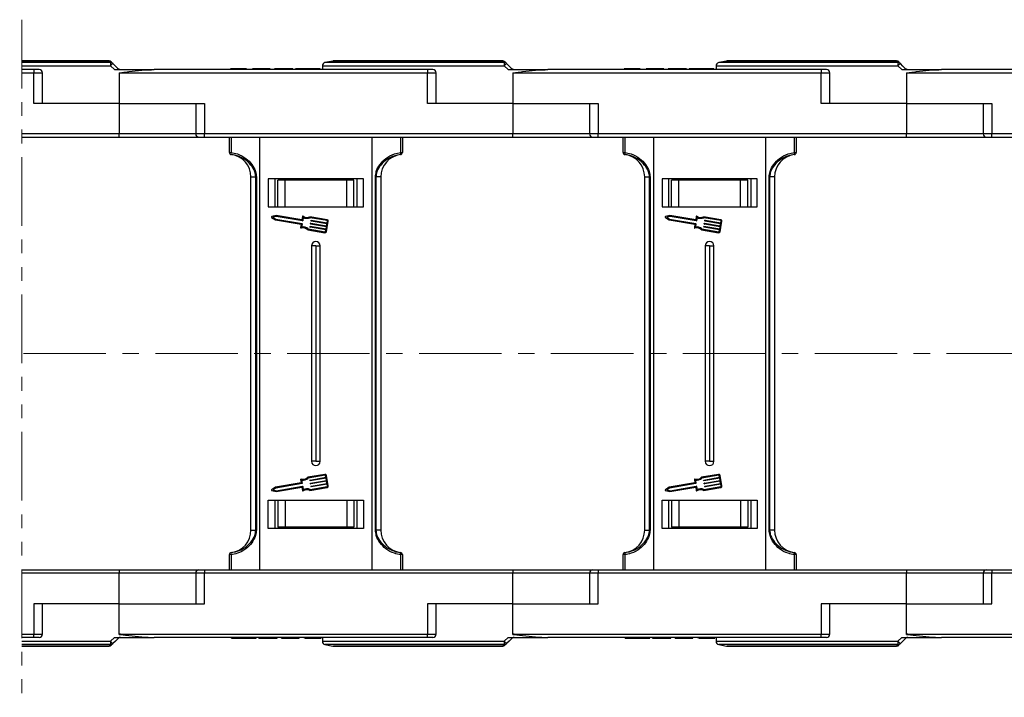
# Model space of a CAD drawing. Header units: millimetres. Extents: x -1190 to 891, y -97 to 1361.
# Tile 16 of 51: x 247 to 474, y 281 to 437. Entities that reach past the tile are written whole.
import ezdxf

# ---------------------------------------------------------------- set-up
doc = ezdxf.new("R2010")
doc.units = ezdxf.units.MM
doc.linetypes.add('CENTERX2', pattern=[20.32, 12.7, -2.54, 2.54, -2.54])
doc.linetypes.add('PHANTOM2', pattern=[31.75, 15.875, -3.175, 3.175, -3.175, 3.175, -3.175])

msp = doc.modelspace()

# ---------------------------------------------------------------- linework, layer by layer
at = {"color": 3, "linetype": 'PHANTOM2', "lineweight": 9}
msp.add_line((247.285, 437.383), (247.284, 280.818), dxfattribs=at)
at = {"color": 7, "linetype": 'Continuous', "lineweight": 25}
for p, q in [((267.43, 427.844), (247.285, 427.844)), ((358.43, 427.844), (319.315, 427.844)), ((449.43, 427.844), (410.315, 427.844)), ((250.018, 425.844), (247.285, 425.844)), ((250.018, 425.844), (250.018, 425.094)), ((251.268, 425.844), (250.018, 425.844)), ((267.761, 426.729), (268.661, 425.844)), ((268.661, 425.844), (277.83, 425.844)), ((341.018, 425.844), (277.83, 425.844)), ((295.509, 426.044), (295.509, 425.844)), ((297.362, 426.044), (297.362, 425.844)), ((299.224, 426.044), (299.224, 425.844)), ((299.355, 426.044), (299.355, 425.844)), ((300.586, 426.044), (300.586, 425.844)), ((301.739, 426.044), (300.586, 426.044)), ((301.739, 426.044), (301.739, 425.844)), ((304.278, 426.044), (301.739, 426.044)), ((304.278, 426.044), (304.278, 425.844)), ((304.662, 426.044), (304.278, 426.044)), ((304.662, 426.044), (304.662, 425.844)), ((305.662, 426.044), (305.662, 425.844)), ((309.893, 426.044), (305.662, 426.044)), ((309.893, 426.044), (309.893, 425.844)), ((310.509, 426.044), (310.509, 425.844)), ((313.363, 426.044), (313.363, 425.844)), ((316.201, 426.044), (316.201, 425.844)), ((316.74, 426.729), (316.74, 425.844)), ((319.167, 427.829), (317.343, 427.464)), ((341.018, 425.844), (341.018, 425.094)), ((342.268, 425.844), (341.018, 425.844)), ((358.761, 426.729), (359.661, 425.844)), ((359.661, 425.844), (368.83, 425.844)), ((432.018, 425.844), (368.83, 425.844)), ((386.509, 426.044), (386.509, 425.844)), ((388.362, 426.044), (388.362, 425.844)), ((390.224, 426.044), (390.224, 425.844)), ((390.355, 426.044), (390.355, 425.844)), ((391.586, 426.044), (391.586, 425.844)), ((392.739, 426.044), (391.586, 426.044)), ((392.739, 426.044), (392.739, 425.844)), ((395.278, 426.044), (392.739, 426.044)), ((395.278, 426.044), (395.278, 425.844)), ((395.663, 426.044), (395.278, 426.044)), ((395.663, 426.044), (395.663, 425.844)), ((400.893, 426.044), (396.663, 426.044)), ((396.663, 426.044), (396.663, 425.844)), ((400.893, 426.044), (400.893, 425.844)), ((401.509, 426.044), (401.509, 425.844)), ((404.363, 426.044), (404.363, 425.844)), ((407.201, 426.044), (407.201, 425.844)), ((407.74, 426.729), (407.74, 425.844)), ((410.167, 427.829), (408.343, 427.464)), ((432.018, 425.844), (432.018, 425.094)), ((433.268, 425.844), (432.018, 425.844)), ((449.761, 426.729), (450.661, 425.844)), ((450.661, 425.844), (459.83, 425.844)), ((523.018, 425.844), (459.83, 425.844)), ((247.285, 425.094), (250.018, 425.094)), ((250.018, 418.044), (250.018, 425.094)), ((252.018, 418.044), (252.018, 425.094)), ((269.74, 425.126), (269.74, 418.044)), ((270.051, 425.094), (270.051, 425.134)), ((270.051, 425.094), (341.018, 425.094)), ((341.018, 418.044), (341.018, 425.094)), ((343.018, 418.044), (343.018, 425.094)), ((360.74, 425.126), (360.74, 418.044)), ((361.051, 425.094), (361.051, 425.134)), ((361.051, 425.094), (432.018, 425.094)), ((432.018, 418.044), (432.018, 425.094)), ((434.018, 418.044), (434.018, 425.094)), ((451.74, 425.126), (451.74, 418.044)), ((452.051, 425.094), (452.051, 425.134)), ((452.051, 425.094), (523.018, 425.094)), ((269.74, 418.044), (250.018, 418.044)), ((269.74, 418.044), (289.462, 418.044)), ((269.74, 418.044), (269.74, 410.994)), ((287.462, 418.044), (287.462, 410.994)), ((289.462, 418.044), (289.462, 410.994)), ((360.74, 418.044), (341.018, 418.044)), ((360.74, 418.044), (380.462, 418.044)), ((360.74, 418.044), (360.74, 410.994)), ((378.462, 418.044), (378.462, 410.994)), ((380.462, 418.044), (380.462, 410.994)), ((451.74, 418.044), (432.018, 418.044)), ((451.74, 418.044), (471.462, 418.044)), ((451.74, 418.044), (451.74, 410.994)), ((469.462, 418.044), (469.462, 410.994)), ((471.462, 418.044), (471.462, 410.994)), ((269.74, 410.994), (247.285, 410.994)), ((247.285, 410.244), (269.74, 410.244)), ((269.74, 410.244), (269.74, 410.994)), ((269.74, 410.244), (288.212, 410.244)), ((288.212, 410.244), (289.462, 410.244)), ((360.74, 410.994), (289.462, 410.994)), ((289.462, 410.244), (289.462, 410.994)), ((289.462, 410.244), (360.74, 410.244)), ((295.24, 406.708), (295.24, 410.244)), ((295.635, 410.244), (295.635, 406.708)), ((302.24, 410.244), (302.24, 360.244)), ((328.24, 360.244), (328.24, 410.244)), ((334.845, 406.708), (334.845, 410.244)), ((335.24, 410.244), (335.24, 406.708)), ((360.74, 410.244), (360.74, 410.994)), ((360.74, 410.244), (379.212, 410.244)), ((379.212, 410.244), (380.462, 410.244)), ((451.74, 410.994), (380.462, 410.994)), ((380.462, 410.244), (380.462, 410.994)), ((380.462, 410.244), (451.74, 410.244)), ((386.24, 406.708), (386.24, 410.244)), ((386.635, 410.244), (386.635, 406.708)), ((393.24, 410.244), (393.24, 360.244)), ((419.24, 360.244), (419.24, 410.244)), ((425.845, 406.708), (425.845, 410.244)), ((426.24, 410.244), (426.24, 406.708)), ((451.74, 410.244), (451.74, 410.994)), ((451.74, 410.244), (470.212, 410.244)), ((470.212, 410.244), (471.462, 410.244)), ((542.74, 410.994), (471.462, 410.994)), ((471.462, 410.244), (471.462, 410.994)), ((471.462, 410.244), (542.74, 410.244)), ((295.24, 406.708), (295.635, 406.708)), ((295.679, 406.212), (295.679, 406.208)), ((334.802, 406.208), (334.801, 406.212)), ((334.845, 406.708), (335.24, 406.708)), ((386.24, 406.708), (386.635, 406.708)), ((386.679, 406.212), (386.679, 406.208)), ((425.802, 406.208), (425.801, 406.212)), ((425.845, 406.708), (426.24, 406.708)), ((300.24, 401.048), (301.361, 401.048)), ((300.24, 360.244), (300.24, 401.048)), ((301.476, 401.048), (301.361, 401.048)), ((301.361, 360.244), (301.361, 401.048)), ((301.476, 401.048), (301.476, 360.244)), ((304.24, 400.644), (304.24, 394.144)), ((326.24, 400.644), (304.24, 400.644)), ((305.74, 400.644), (305.74, 394.144)), ((324.74, 400.644), (324.74, 394.144)), ((324.741, 400.644), (324.741, 394.144)), ((326.24, 394.144), (326.24, 400.644)), ((329.004, 360.244), (329.004, 401.048)), ((329.119, 401.048), (329.004, 401.048)), ((330.24, 401.048), (329.119, 401.048)), ((329.119, 401.048), (329.119, 360.244)), ((330.24, 401.048), (330.24, 360.244)), ((391.24, 401.048), (392.361, 401.048)), ((391.24, 360.244), (391.24, 401.048)), ((392.476, 401.048), (392.361, 401.048)), ((392.361, 360.244), (392.361, 401.048)), ((392.476, 401.048), (392.476, 360.244)), ((395.24, 400.644), (395.24, 394.144)), ((417.24, 400.644), (395.24, 400.644)), ((396.74, 400.644), (396.74, 394.144)), ((415.74, 400.644), (415.74, 394.144)), ((415.741, 400.644), (415.741, 394.144)), ((417.24, 394.144), (417.24, 400.644)), ((420.119, 401.048), (420.004, 401.048)), ((420.004, 360.244), (420.004, 401.048)), ((421.24, 401.048), (420.119, 401.048)), ((420.119, 401.048), (420.119, 360.244)), ((421.24, 401.048), (421.24, 360.244)), ((306.44, 394.144), (306.44, 400.344)), ((308.121, 400.344), (306.44, 400.344)), ((308.121, 394.144), (308.121, 400.344)), ((322.359, 400.344), (308.121, 400.344)), ((322.359, 394.144), (322.359, 400.344)), ((324.04, 400.344), (322.359, 400.344)), ((324.04, 394.144), (324.04, 400.344)), ((397.44, 394.144), (397.44, 400.344)), ((399.121, 400.344), (397.44, 400.344)), ((399.121, 394.144), (399.121, 400.344)), ((413.359, 400.344), (399.121, 400.344)), ((413.359, 394.144), (413.359, 400.344)), ((415.04, 400.344), (413.359, 400.344)), ((415.04, 394.144), (415.04, 400.344)), ((304.24, 394.144), (326.24, 394.144)), ((395.24, 394.144), (417.24, 394.144)), ((305.014, 391.713), (305.909, 391.138)), ((306.08, 392.143), (305.046, 391.898)), ((306.087, 391.935), (305.326, 391.755)), ((305.326, 391.755), (305.984, 391.332)), ((312.026, 391.128), (306.08, 392.143)), ((312.142, 390.901), (306.087, 391.935)), ((312.158, 391.905), (312.026, 391.128)), ((312.334, 391.72), (312.201, 390.943)), ((317.845, 391.168), (313.859, 391.849)), ((317.81, 390.967), (313.887, 391.637)), ((396.014, 391.713), (396.909, 391.138)), ((397.081, 392.143), (396.045, 391.898)), ((397.087, 391.935), (396.326, 391.755)), ((396.326, 391.755), (396.984, 391.332)), ((403.026, 391.128), (397.081, 392.143)), ((403.142, 390.901), (397.087, 391.935)), ((403.158, 391.905), (403.026, 391.128)), ((403.334, 391.72), (403.201, 390.943)), ((408.845, 391.168), (404.859, 391.849)), ((408.81, 390.967), (404.887, 391.637)), ((305.909, 391.138), (311.804, 390.131)), ((305.984, 391.332), (312.039, 390.298)), ((311.845, 390.072), (311.721, 389.345)), ((312.081, 390.239), (311.948, 389.462)), ((313.865, 389.52), (313.883, 389.621)), ((317.55, 388.839), (313.907, 389.462)), ((313.942, 389.663), (317.585, 389.04)), ((313.986, 390.224), (314.003, 390.324)), ((317.67, 389.543), (314.027, 390.165)), ((314.062, 390.366), (317.705, 389.744)), ((314.106, 390.928), (314.123, 391.028)), ((317.791, 390.246), (314.148, 390.869)), ((314.182, 391.07), (317.825, 390.447)), ((317.585, 389.04), (317.67, 389.543)), ((317.683, 388.403), (318.095, 390.815)), ((317.705, 389.744), (317.791, 390.246)), ((317.825, 390.447), (317.894, 390.849)), ((396.909, 391.138), (402.804, 390.131)), ((396.984, 391.332), (403.039, 390.298)), ((402.845, 390.072), (402.721, 389.345)), ((403.081, 390.239), (402.948, 389.462)), ((404.865, 389.52), (404.883, 389.621)), ((408.55, 388.839), (404.907, 389.462)), ((404.941, 389.663), (408.585, 389.04)), ((404.986, 390.224), (405.003, 390.324)), ((408.67, 389.543), (405.027, 390.165)), ((405.062, 390.366), (408.705, 389.744)), ((405.106, 390.928), (405.123, 391.028)), ((408.791, 390.246), (405.147, 390.869)), ((405.182, 391.07), (408.825, 390.447)), ((408.585, 389.04), (408.67, 389.543)), ((408.683, 388.403), (409.095, 390.815)), ((408.705, 389.744), (408.791, 390.246)), ((408.825, 390.447), (408.894, 390.849)), ((313.344, 388.834), (317.33, 388.153)), ((313.441, 389.024), (317.364, 388.354)), ((317.482, 388.437), (317.55, 388.839)), ((404.344, 388.834), (408.33, 388.153)), ((404.441, 389.024), (408.364, 388.354)), ((408.482, 388.437), (408.55, 388.839)), ((314.24, 385.144), (314.24, 360.244)), ((315.24, 385.144), (314.24, 385.144)), ((315.24, 385.144), (315.24, 360.244)), ((315.24, 385.144), (316.24, 385.144)), ((316.24, 360.244), (316.24, 385.144)), ((405.24, 385.144), (405.24, 360.244)), ((406.24, 385.144), (405.24, 385.144)), ((406.24, 385.144), (406.24, 360.244)), ((406.24, 385.144), (407.24, 385.144)), ((407.24, 360.244), (407.24, 385.144)), ((300.24, 319.44), (300.24, 360.244)), ((301.361, 319.44), (301.361, 360.244)), ((301.476, 360.244), (301.476, 319.44)), ((302.24, 360.244), (302.24, 310.244)), ((314.24, 360.244), (314.24, 335.344)), ((315.24, 360.244), (315.24, 335.344)), ((316.24, 335.344), (316.24, 360.244)), ((328.24, 310.244), (328.24, 360.244)), ((329.004, 319.44), (329.004, 360.244)), ((329.119, 360.244), (329.119, 319.44)), ((330.24, 360.244), (330.24, 319.44)), ((391.24, 319.44), (391.24, 360.244)), ((392.361, 319.44), (392.361, 360.244)), ((392.476, 360.244), (392.476, 319.44)), ((393.24, 360.244), (393.24, 310.244)), ((405.24, 360.244), (405.24, 335.344)), ((406.24, 360.244), (406.24, 335.344)), ((407.24, 335.344), (407.24, 360.244)), ((419.24, 310.244), (419.24, 360.244)), ((420.004, 319.44), (420.004, 360.244)), ((420.119, 360.244), (420.119, 319.44)), ((421.24, 360.244), (421.24, 319.44)), ((315.24, 335.344), (314.24, 335.344)), ((315.24, 335.344), (316.24, 335.344)), ((406.24, 335.344), (405.24, 335.344)), ((406.24, 335.344), (407.24, 335.344)), ((317.33, 332.335), (313.344, 331.654)), ((408.33, 332.335), (404.344, 331.654)), ((311.804, 330.357), (305.909, 329.35)), ((312.039, 330.19), (305.984, 329.156)), ((311.721, 331.143), (311.845, 330.415)), ((311.948, 331.026), (312.081, 330.249)), ((317.364, 332.134), (313.441, 331.464)), ((313.883, 330.867), (313.865, 330.967)), ((313.907, 331.026), (317.55, 331.648)), ((317.585, 331.447), (313.942, 330.825)), ((314.003, 330.163), (313.986, 330.264)), ((314.027, 330.323), (317.67, 330.945)), ((317.705, 330.744), (314.062, 330.122)), ((314.148, 329.619), (317.791, 330.241)), ((317.825, 330.04), (314.182, 329.418)), ((317.55, 331.648), (317.482, 332.05)), ((317.67, 330.945), (317.585, 331.447)), ((318.095, 329.673), (317.683, 332.085)), ((317.791, 330.241), (317.705, 330.744)), ((317.894, 329.638), (317.825, 330.04)), ((402.804, 330.357), (396.909, 329.35)), ((403.039, 330.19), (396.984, 329.156)), ((402.721, 331.143), (402.845, 330.415)), ((402.948, 331.026), (403.081, 330.249)), ((408.364, 332.134), (404.441, 331.464)), ((404.883, 330.867), (404.865, 330.967)), ((404.907, 331.026), (408.55, 331.648)), ((408.585, 331.447), (404.941, 330.825)), ((405.003, 330.163), (404.986, 330.264)), ((405.027, 330.323), (408.67, 330.945)), ((408.705, 330.744), (405.062, 330.122)), ((405.147, 329.619), (408.791, 330.241)), ((408.825, 330.04), (405.182, 329.418)), ((408.55, 331.648), (408.482, 332.05)), ((408.67, 330.945), (408.585, 331.447)), ((409.095, 329.673), (408.683, 332.085)), ((408.791, 330.241), (408.705, 330.744)), ((408.894, 329.638), (408.825, 330.04)), ((305.909, 329.35), (305.014, 328.775)), ((305.046, 328.59), (306.08, 328.345)), ((305.984, 329.156), (305.326, 328.733)), ((305.326, 328.733), (306.087, 328.553)), ((306.08, 328.345), (312.026, 329.36)), ((306.087, 328.553), (312.142, 329.587)), ((312.026, 329.36), (312.158, 328.583)), ((312.201, 329.545), (312.334, 328.768)), ((313.859, 328.639), (317.845, 329.32)), ((313.887, 328.851), (317.81, 329.521)), ((314.123, 329.46), (314.106, 329.56)), ((396.909, 329.35), (396.014, 328.775)), ((396.045, 328.59), (397.081, 328.345)), ((396.984, 329.156), (396.326, 328.733)), ((396.326, 328.733), (397.087, 328.553)), ((397.081, 328.345), (403.026, 329.36)), ((397.087, 328.553), (403.142, 329.587)), ((403.026, 329.36), (403.158, 328.583)), ((403.201, 329.545), (403.334, 328.768)), ((404.859, 328.639), (408.845, 329.32)), ((404.887, 328.851), (408.81, 329.521)), ((405.123, 329.46), (405.106, 329.56)), ((304.24, 326.344), (326.24, 326.344)), ((304.24, 319.844), (304.24, 326.344)), ((305.74, 326.344), (305.74, 319.844)), ((306.44, 326.344), (306.44, 320.144)), ((308.121, 326.344), (308.121, 320.144)), ((322.359, 326.344), (322.359, 320.144)), ((324.04, 326.344), (324.04, 320.144)), ((324.74, 326.344), (324.74, 319.844)), ((324.741, 326.344), (324.741, 319.844)), ((326.24, 326.344), (326.24, 319.844)), ((395.24, 326.344), (417.24, 326.344)), ((395.24, 319.844), (395.24, 326.344)), ((396.74, 326.344), (396.74, 319.844)), ((397.44, 326.344), (397.44, 320.144)), ((399.121, 326.344), (399.121, 320.144)), ((413.359, 326.344), (413.359, 320.144)), ((415.04, 326.344), (415.04, 320.144)), ((415.74, 326.344), (415.74, 319.844)), ((415.741, 326.344), (415.741, 319.844)), ((417.24, 326.344), (417.24, 319.844)), ((300.24, 319.44), (301.361, 319.44)), ((301.476, 319.44), (301.361, 319.44)), ((326.24, 319.844), (304.24, 319.844)), ((308.121, 320.144), (306.44, 320.144)), ((322.359, 320.144), (308.121, 320.144)), ((324.04, 320.144), (322.359, 320.144)), ((329.119, 319.44), (329.004, 319.44)), ((330.24, 319.44), (329.119, 319.44)), ((391.24, 319.44), (392.361, 319.44)), ((392.476, 319.44), (392.361, 319.44)), ((417.24, 319.844), (395.24, 319.844)), ((399.121, 320.144), (397.44, 320.144)), ((413.359, 320.144), (399.121, 320.144)), ((415.04, 320.144), (413.359, 320.144)), ((420.119, 319.44), (420.004, 319.44)), ((421.24, 319.44), (420.119, 319.44)), ((295.679, 314.279), (295.679, 314.275)), ((334.801, 314.275), (334.802, 314.279)), ((386.679, 314.279), (386.679, 314.275)), ((425.801, 314.275), (425.802, 314.279)), ((295.24, 310.244), (295.24, 313.78)), ((295.635, 313.78), (295.24, 313.78)), ((295.635, 313.78), (295.635, 310.244)), ((334.845, 310.244), (334.845, 313.78)), ((335.24, 313.78), (334.845, 313.78)), ((335.24, 313.78), (335.24, 310.244)), ((386.24, 310.244), (386.24, 313.78)), ((386.635, 313.78), (386.24, 313.78)), ((386.635, 313.78), (386.635, 310.244)), ((425.845, 310.244), (425.845, 313.78)), ((426.24, 313.78), (425.845, 313.78)), ((426.24, 313.78), (426.24, 310.244)), ((247.284, 310.244), (269.74, 310.244)), ((269.74, 310.244), (288.212, 310.244)), ((269.74, 310.244), (269.74, 309.494)), ((288.212, 310.244), (289.462, 310.244)), ((289.462, 310.244), (360.74, 310.244)), ((289.462, 310.244), (289.462, 309.494)), ((360.74, 310.244), (379.212, 310.244)), ((360.74, 310.244), (360.74, 309.494)), ((379.212, 310.244), (380.462, 310.244)), ((380.462, 310.244), (451.74, 310.244)), ((380.462, 310.244), (380.462, 309.494)), ((451.74, 310.244), (470.212, 310.244)), ((451.74, 310.244), (451.74, 309.494)), ((470.212, 310.244), (471.462, 310.244)), ((471.462, 310.244), (542.74, 310.244)), ((471.462, 310.244), (471.462, 309.494)), ((269.74, 309.494), (247.284, 309.494)), ((269.74, 302.444), (269.74, 309.494)), ((287.462, 309.494), (287.462, 302.444)), ((289.462, 302.444), (289.462, 309.494)), ((360.74, 309.494), (289.462, 309.494)), ((360.74, 302.444), (360.74, 309.494)), ((378.462, 309.494), (378.462, 302.444)), ((380.462, 302.444), (380.462, 309.494)), ((451.74, 309.494), (380.462, 309.494)), ((451.74, 302.444), (451.74, 309.494)), ((469.462, 309.494), (469.462, 302.444)), ((542.74, 309.494), (471.462, 309.494)), ((471.462, 302.444), (471.462, 309.494)), ((250.018, 302.444), (250.018, 295.394)), ((269.74, 302.444), (250.018, 302.444)), ((252.018, 295.394), (252.018, 302.444)), ((269.74, 295.361), (269.74, 302.444)), ((269.74, 302.444), (289.462, 302.444)), ((341.018, 302.444), (341.018, 295.394)), ((360.74, 302.444), (341.018, 302.444)), ((343.018, 295.394), (343.018, 302.444)), ((360.74, 295.361), (360.74, 302.444)), ((360.74, 302.444), (380.462, 302.444)), ((432.018, 302.444), (432.018, 295.394)), ((451.74, 302.444), (432.018, 302.444)), ((434.018, 295.394), (434.018, 302.444)), ((451.74, 295.361), (451.74, 302.444)), ((451.74, 302.444), (471.462, 302.444)), ((247.283, 295.394), (250.018, 295.394)), ((250.018, 294.644), (247.283, 294.644)), ((250.018, 294.644), (250.018, 295.394)), ((251.268, 294.644), (250.018, 294.644)), ((267.761, 293.759), (268.661, 294.644)), ((268.661, 294.644), (277.83, 294.644)), ((270.051, 295.394), (341.018, 295.394)), ((270.051, 295.394), (270.051, 295.353)), ((341.018, 294.644), (277.83, 294.644)), ((295.739, 294.444), (295.739, 294.644)), ((298.577, 294.444), (298.577, 294.644)), ((301.432, 294.444), (301.432, 294.644)), ((302.047, 294.444), (302.047, 294.644)), ((302.047, 294.444), (306.278, 294.444)), ((306.278, 294.444), (306.278, 294.644)), ((307.278, 294.444), (307.278, 294.644)), ((307.278, 294.444), (307.663, 294.444)), ((307.663, 294.444), (307.663, 294.644)), ((307.663, 294.444), (310.201, 294.444)), ((310.201, 294.444), (310.201, 294.644)), ((310.201, 294.444), (311.355, 294.444)), ((311.355, 294.444), (311.355, 294.644)), ((312.586, 294.444), (312.586, 294.644)), ((312.717, 294.444), (312.717, 294.644)), ((314.578, 294.444), (314.578, 294.644)), ((316.432, 294.444), (316.432, 294.644)), ((316.74, 294.644), (316.74, 293.759)), ((341.018, 294.644), (341.018, 295.394)), ((342.268, 294.644), (341.018, 294.644)), ((358.761, 293.759), (359.661, 294.644)), ((359.661, 294.644), (368.83, 294.644)), ((361.051, 295.394), (432.018, 295.394)), ((361.051, 295.394), (361.051, 295.353)), ((432.018, 294.644), (368.83, 294.644)), ((386.739, 294.444), (386.739, 294.644)), ((389.577, 294.444), (389.577, 294.644)), ((392.432, 294.444), (392.432, 294.644)), ((393.047, 294.444), (393.047, 294.644)), ((393.047, 294.444), (397.278, 294.444)), ((397.278, 294.444), (397.278, 294.644)), ((398.278, 294.444), (398.278, 294.644)), ((398.278, 294.444), (398.662, 294.444)), ((398.662, 294.444), (398.662, 294.644)), ((398.662, 294.444), (401.201, 294.444)), ((401.201, 294.444), (401.201, 294.644)), ((401.201, 294.444), (402.355, 294.444)), ((402.355, 294.444), (402.355, 294.644)), ((403.586, 294.444), (403.586, 294.644)), ((403.717, 294.444), (403.717, 294.644)), ((405.578, 294.444), (405.578, 294.644)), ((407.432, 294.444), (407.432, 294.644)), ((407.74, 294.644), (407.74, 293.759)), ((432.018, 294.644), (432.018, 295.394)), ((433.268, 294.644), (432.018, 294.644)), ((449.761, 293.759), (450.661, 294.644)), ((450.661, 294.644), (459.83, 294.644)), ((452.051, 295.394), (523.018, 295.394)), ((452.051, 295.394), (452.051, 295.353)), ((523.018, 294.644), (459.83, 294.644)), ((267.43, 292.644), (247.283, 292.644)), ((317.343, 293.023), (319.167, 292.658)), ((358.43, 292.644), (319.315, 292.644)), ((408.343, 293.023), (410.167, 292.658)), ((449.43, 292.644), (410.315, 292.644))]:
    msp.add_line(p, q, dxfattribs=at)
at = {"color": 8, "linetype": 'Continuous', "lineweight": 25}
for p, q in [((247.285, 427.829), (267.421, 427.829)), ((267.788, 427.464), (247.285, 427.464)), ((247.285, 426.729), (267.761, 426.729)), ((316.74, 426.729), (358.761, 426.729)), ((358.788, 427.464), (317.343, 427.464)), ((319.167, 427.829), (358.421, 427.829)), ((407.74, 426.729), (449.761, 426.729)), ((449.788, 427.464), (408.343, 427.464)), ((410.167, 427.829), (449.421, 427.829)), ((250.018, 425.094), (252.018, 425.094)), ((341.018, 425.094), (343.018, 425.094)), ((432.018, 425.094), (434.018, 425.094)), ((287.462, 410.994), (269.74, 410.994)), ((289.462, 410.994), (287.462, 410.994)), ((378.462, 410.994), (360.74, 410.994)), ((380.462, 410.994), (378.462, 410.994)), ((469.462, 410.994), (451.74, 410.994)), ((471.462, 410.994), (469.462, 410.994)), ((287.462, 309.494), (269.74, 309.494)), ((289.462, 309.494), (287.462, 309.494)), ((378.462, 309.494), (360.74, 309.494)), ((380.462, 309.494), (378.462, 309.494)), ((469.462, 309.494), (451.74, 309.494)), ((471.462, 309.494), (469.462, 309.494)), ((247.283, 293.759), (267.761, 293.759)), ((250.018, 295.394), (252.018, 295.394)), ((316.74, 293.759), (358.761, 293.759)), ((341.018, 295.394), (343.018, 295.394)), ((407.74, 293.759), (449.761, 293.759)), ((432.018, 295.394), (434.018, 295.394)), ((267.788, 293.023), (247.283, 293.023)), ((247.283, 292.658), (267.421, 292.658)), ((358.788, 293.023), (317.343, 293.023)), ((319.167, 292.658), (358.421, 292.658)), ((449.788, 293.023), (408.343, 293.023)), ((410.167, 292.658), (449.421, 292.658))]:
    msp.add_line(p, q, dxfattribs=at)
at = {"color": 1, "linetype": 'CENTERX2', "lineweight": 13, "ltscale": 1.5}
msp.add_line((662.945, 360.244), (-452.283, 360.244), dxfattribs=at)
msp.add_line((662.945, 360.244), (-452.283, 360.244), dxfattribs=at)
at = {"color": 7, "linetype": 'Continuous', "lineweight": 25, "flags": 128}
for points in [[(267.421, 427.829), (267.422, 427.833), (267.423, 427.836), (267.424, 427.838), (267.425, 427.84), (267.426, 427.842), (267.428, 427.843), (267.429, 427.844), (267.43, 427.844)], [(358.421, 427.829), (358.422, 427.833), (358.423, 427.836), (358.424, 427.838), (358.425, 427.84), (358.426, 427.842), (358.427, 427.843), (358.429, 427.844), (358.43, 427.844)], [(449.421, 427.829), (449.422, 427.833), (449.423, 427.836), (449.424, 427.838), (449.425, 427.84), (449.427, 427.842), (449.428, 427.843), (449.429, 427.844), (449.43, 427.844)], [(269.521, 426.064), (268.923, 426.662), (268.325, 427.259)], [(360.521, 426.064), (359.923, 426.662), (359.325, 427.259)], [(451.521, 426.064), (450.923, 426.662), (450.325, 427.259)], [(269.521, 294.424), (268.923, 293.826), (268.325, 293.228)], [(360.521, 294.424), (359.923, 293.826), (359.325, 293.228)], [(451.521, 294.424), (450.923, 293.826), (450.325, 293.228)], [(267.421, 292.658), (267.422, 292.655), (267.423, 292.652), (267.424, 292.65), (267.425, 292.648), (267.426, 292.646), (267.428, 292.645), (267.429, 292.644), (267.43, 292.644)], [(358.421, 292.658), (358.422, 292.655), (358.423, 292.652), (358.424, 292.65), (358.425, 292.648), (358.426, 292.646), (358.427, 292.645), (358.429, 292.644), (358.43, 292.644)], [(449.421, 292.658), (449.422, 292.655), (449.423, 292.652), (449.424, 292.65), (449.425, 292.648), (449.427, 292.646), (449.428, 292.645), (449.429, 292.644), (449.43, 292.644)]]:
    msp.add_lwpolyline(points, dxfattribs=at)
at = {"color": 7, "linetype": 'Continuous', "lineweight": 25}
for centre, radius, start, end in [((267.43, 427.094), 0.75, 45, 90), ((319.315, 427.094), 0.75, 90, 101.30993), ((358.43, 427.094), 0.75, 45, 90), ((410.315, 427.094), 0.75, 90, 101.30993), ((449.43, 427.094), 0.75, 45, 90), ((251.268, 425.094), 0.75, 0, 90), ((267.46, 427.12), 0.71, 45.21967, 93.08005), ((273.971, 426.868), 6.212, 174.49233, 181.28385), ((272.252, 422.517), 6.157, 129.63141, 136.84031), ((267.825, 426.755), 0.71, 45.21655, 92.97036), ((272.528, 422.68), 4.527, 131.63859, 135.66733), ((270.926, 425.633), 1.055, 167.54875, 168.4518), ((270.051, 426.594), 0.75, 258.04702, 270), ((317.49, 426.729), 0.75, 101.30993, 180), ((342.268, 425.094), 0.75, 0, 90), ((358.46, 427.12), 0.71, 45.22011, 93.08382), ((364.982, 426.868), 6.223, 174.49831, 181.27787), ((363.256, 422.513), 6.163, 129.63176, 136.83391), ((358.825, 426.755), 0.71, 45.22247, 92.96868), ((363.558, 422.648), 4.571, 131.65035, 135.64076), ((358.671, 426.316), 2.271, 347.9917, 348.41094), ((361.051, 426.594), 0.75, 258.04702, 270), ((408.49, 426.729), 0.75, 101.30993, 180), ((433.268, 425.094), 0.75, 0, 90), ((449.46, 427.12), 0.71, 45.21697, 93.08275), ((455.982, 426.868), 6.223, 174.49831, 181.27787), ((454.264, 422.505), 6.175, 129.64155, 136.83016), ((449.825, 426.755), 0.71, 45.21655, 92.97036), ((454.548, 422.659), 4.557, 131.64406, 135.64705), ((451.271, 425.984), 0.636, 347.25162, 348.74893), ((452.051, 426.594), 0.75, 258.04702, 270), ((270.051, 426.594), 1.5, 258.04702, 270), ((361.051, 426.594), 1.5, 258.04702, 270), ((452.051, 426.594), 1.5, 258.04702, 270), ((288.212, 410.994), 0.75, 180, 270), ((379.212, 410.994), 0.75, 180, 270), ((470.212, 410.994), 0.75, 180, 270), ((295.74, 406.708), 0.499, 180.05137, 263.03052), ((295.74, 406.705), 0.5, 180, 262.94587), ((296.368, 406.523), 0.756, 165.82202, 204.22086), ((295.04, 401.048), 5.2, 0, 82.94587), ((335.44, 401.048), 5.2, 97.05413, 180), ((334.112, 406.523), 0.756, 335.78884, 14.15458), ((334.741, 406.708), 0.499, 276.96189, 359.95621), ((334.74, 406.705), 0.5, 277.05413, 0), ((386.74, 406.708), 0.499, 180.05878, 263.03084), ((386.74, 406.705), 0.5, 180, 262.94587), ((387.368, 406.523), 0.756, 165.82654, 204.23003), ((386.04, 401.048), 5.2, 0, 82.94587), ((426.44, 401.048), 5.2, 97.05413, 180), ((425.112, 406.523), 0.756, 335.78662, 14.17049), ((425.741, 406.708), 0.499, 276.96948, 359.94863), ((425.74, 406.705), 0.5, 277.05413, 0), ((305.069, 391.799), 0.102, 103.32833, 237.28541), ((312.259, 391.888), 0.102, 54.79186, 170.30687), ((313.191, 393.21), 1.515, 234.79186, 296.12453), ((313.191, 393.21), 1.719, 240.07022, 293.86617), ((396.069, 391.799), 0.102, 103.32833, 237.28541), ((403.259, 391.888), 0.102, 54.79186, 170.30687), ((404.191, 393.21), 1.515, 234.79186, 296.12453), ((404.191, 393.21), 1.719, 240.07022, 293.86617), ((311.822, 389.328), 0.102, 170.30687, 285.82188), ((311.795, 390.081), 0.051, 350.30687, 80.30687), ((312.263, 387.772), 1.515, 44.48921, 105.82188), ((312.263, 387.772), 1.719, 46.74758, 100.54353), ((312.03, 390.248), 0.051, 350.30687, 80.30687), ((312.151, 390.951), 0.051, 260.30687, 350.30687), ((313.916, 389.512), 0.051, 170.30687, 260.30687), ((313.933, 389.612), 0.051, 80.30687, 170.30687), ((314.036, 390.215), 0.051, 170.30687, 260.30687), ((314.053, 390.316), 0.051, 80.30687, 170.30687), ((314.156, 390.919), 0.051, 170.30687, 260.30687), ((314.173, 391.019), 0.051, 80.30687, 170.30687), ((317.793, 390.867), 0.102, 350.30687, 80.30687), ((317.793, 390.867), 0.306, 350.30687, 80.30687), ((402.822, 389.328), 0.102, 170.30687, 285.82188), ((402.795, 390.081), 0.051, 350.30687, 80.30687), ((403.263, 387.772), 1.515, 44.48921, 105.82188), ((403.263, 387.772), 1.719, 46.74758, 100.54353), ((403.03, 390.248), 0.051, 350.30687, 80.30687), ((403.151, 390.951), 0.051, 260.30687, 350.30687), ((404.916, 389.512), 0.051, 170.30687, 260.30687), ((404.933, 389.612), 0.051, 80.30687, 170.30687), ((405.036, 390.215), 0.051, 170.30687, 260.30687), ((405.053, 390.316), 0.051, 80.30687, 170.30687), ((405.156, 390.919), 0.051, 170.30687, 260.30687), ((405.173, 391.019), 0.051, 80.30687, 170.30687), ((408.793, 390.867), 0.102, 350.30687, 80.30687), ((408.793, 390.867), 0.306, 350.30687, 80.30687), ((317.381, 388.454), 0.306, 260.30687, 350.30687), ((317.381, 388.454), 0.102, 260.30687, 350.30687), ((408.381, 388.454), 0.306, 260.30687, 350.30687), ((408.381, 388.454), 0.102, 260.30687, 350.30687), ((315.24, 385.144), 1, 0, 180), ((406.24, 385.144), 1, 0, 180), ((315.24, 335.344), 1, 180, 0), ((406.24, 335.344), 1, 180, 0), ((317.381, 332.033), 0.306, 9.69313, 99.69313), ((408.381, 332.033), 0.306, 9.69313, 99.69313), ((311.822, 331.16), 0.102, 74.17812, 189.69313), ((311.795, 330.407), 0.051, 279.69313, 9.69313), ((312.263, 332.716), 1.515, 254.17812, 315.51079), ((312.263, 332.716), 1.719, 259.45647, 313.25242), ((312.03, 330.24), 0.051, 279.69313, 9.69313), ((313.916, 330.976), 0.051, 99.69313, 189.69313), ((313.933, 330.875), 0.051, 189.69313, 279.69313), ((314.036, 330.272), 0.051, 99.69313, 189.69313), ((314.053, 330.172), 0.051, 189.69313, 279.69313), ((317.381, 332.033), 0.102, 9.69313, 99.69313), ((402.822, 331.16), 0.102, 74.17812, 189.69313), ((402.795, 330.407), 0.051, 279.69313, 9.69313), ((403.263, 332.716), 1.515, 254.17812, 315.51079), ((403.263, 332.716), 1.719, 259.45647, 313.25242), ((403.03, 330.24), 0.051, 279.69313, 9.69313), ((404.916, 330.976), 0.051, 99.69313, 189.69313), ((404.933, 330.875), 0.051, 189.69313, 279.69313), ((405.036, 330.272), 0.051, 99.69313, 189.69313), ((405.053, 330.172), 0.051, 189.69313, 279.69313), ((408.381, 332.033), 0.102, 9.69313, 99.69313), ((305.069, 328.689), 0.102, 122.71459, 256.67167), ((312.151, 329.537), 0.051, 9.69313, 99.69313), ((312.259, 328.6), 0.102, 189.69313, 305.20814), ((313.191, 327.278), 1.515, 63.87547, 125.20814), ((313.191, 327.278), 1.719, 66.13383, 119.92978), ((314.156, 329.569), 0.051, 99.69313, 189.69313), ((314.173, 329.468), 0.051, 189.69313, 279.69313), ((317.793, 329.621), 0.102, 279.69313, 9.69313), ((317.793, 329.621), 0.306, 279.69313, 9.69313), ((396.069, 328.689), 0.102, 122.71459, 256.67167), ((403.151, 329.537), 0.051, 9.69313, 99.69313), ((403.259, 328.6), 0.102, 189.69313, 305.20814), ((404.191, 327.278), 1.515, 63.87547, 125.20814), ((404.191, 327.278), 1.719, 66.13383, 119.92978), ((405.156, 329.569), 0.051, 99.69313, 189.69313), ((405.173, 329.468), 0.051, 189.69313, 279.69313), ((408.793, 329.621), 0.102, 279.69313, 9.69313), ((408.793, 329.621), 0.306, 279.69313, 9.69313), ((295.04, 319.44), 5.2, 277.05413, 0), ((335.44, 319.44), 5.2, 180, 262.94587), ((386.04, 319.44), 5.2, 277.05413, 0), ((426.44, 319.44), 5.2, 180, 262.94587), ((295.74, 313.783), 0.5, 97.05413, 180), ((295.74, 313.78), 0.499, 96.96858, 179.95038), ((296.368, 313.965), 0.756, 155.77979, 194.17747), ((334.112, 313.965), 0.756, 345.84592, 24.2105), ((334.741, 313.78), 0.499, 0.04203, 83.03901), ((334.74, 313.783), 0.5, 0, 82.94587), ((386.74, 313.783), 0.5, 97.05413, 180), ((386.74, 313.78), 0.499, 96.96826, 179.94298), ((387.368, 313.965), 0.756, 155.77062, 194.17295), ((425.112, 313.965), 0.756, 345.83002, 24.21272), ((425.741, 313.78), 0.499, 0.04962, 83.03142), ((425.74, 313.783), 0.5, 0, 82.94587), ((288.212, 309.494), 0.75, 90, 180), ((379.212, 309.494), 0.75, 90, 180), ((470.212, 309.494), 0.75, 90, 180), ((251.268, 295.394), 0.75, 270, 0), ((273.972, 293.62), 6.213, 178.71634, 185.50747), ((272.252, 297.97), 6.157, 223.16033, 230.36956), ((272.526, 297.805), 4.523, 224.33109, 228.36299), ((270.051, 293.894), 1.5, 90, 101.95298), ((270.925, 294.855), 1.054, 191.54216, 192.44662), ((270.051, 293.894), 0.75, 90, 101.95298), ((317.49, 293.759), 0.75, 180, 258.69007), ((342.268, 295.394), 0.75, 270, 0), ((364.983, 293.62), 6.224, 178.72232, 185.5015), ((363.256, 297.975), 6.163, 223.16673, 230.36921), ((363.556, 297.837), 4.567, 224.35767, 228.35122), ((361.051, 293.894), 1.5, 90, 101.95298), ((358.468, 294.129), 2.478, 11.60127, 11.98559), ((361.051, 293.894), 0.75, 90, 101.95298), ((408.49, 293.759), 0.75, 180, 258.69007), ((433.268, 295.394), 0.75, 270, 0), ((455.983, 293.62), 6.224, 178.72232, 185.5015), ((454.264, 297.983), 6.174, 223.17048, 230.35941), ((454.546, 297.827), 4.553, 224.35137, 228.35752), ((452.051, 293.894), 1.5, 90, 101.95298), ((451.276, 294.505), 0.631, 11.23944, 12.74934), ((452.051, 293.894), 0.75, 90, 101.95298), ((267.46, 293.368), 0.71, 266.92025, 314.78141), ((267.43, 293.394), 0.75, 270, 315), ((267.825, 293.732), 0.71, 267.03133, 314.78454), ((319.315, 293.394), 0.75, 258.69007, 270), ((358.46, 293.368), 0.71, 266.91648, 314.78097), ((358.43, 293.394), 0.75, 270, 315), ((358.825, 293.733), 0.71, 267.03301, 314.77862), ((410.315, 293.394), 0.75, 258.69007, 270), ((449.46, 293.368), 0.71, 266.91755, 314.78412), ((449.43, 293.394), 0.75, 270, 315), ((449.825, 293.732), 0.71, 267.03133, 314.78454)]:
    msp.add_arc(centre, radius, start, end, dxfattribs=at)
for points, knots in [([(267.421, 427.829), (267.505, 427.746), (267.627, 427.625), (267.749, 427.503), (267.788, 427.464)], [0, 0, 0, 0, 0.6855331, 1, 1, 1, 1]), ([(268.325, 427.259), (268.286, 427.298), (268.165, 427.419), (268.043, 427.541), (267.96, 427.624)], [0, 0, 0, 0, 0.3144727, 1, 1, 1, 1]), ([(269.896, 425.86), (269.837, 425.876), (269.697, 425.915), (269.586, 426.009), (269.521, 426.064)], [0, 0, 0, 0, 0.4157537, 1, 1, 1, 1]), ([(270.051, 425.134), (270.457, 425.187), (271.856, 425.369), (274.251, 425.656), (276.44, 425.831), (277.63, 425.842), (277.83, 425.844)], [0, 0, 0, 0, 0.1563403, 0.5382513, 0.9225841, 1, 1, 1, 1]), ([(297.362, 426.044), (297.069, 426.044), (296.486, 426.044), (295.82, 426.044), (295.543, 426.044), (295.52, 426.044), (295.509, 426.044)], [0, 0, 0, 0, 0.2802293, 0.5584236, 0.7788356, 1, 1, 1, 1]), ([(299.224, 426.044), (299.13, 426.044), (298.941, 426.044), (298.28, 426.044), (297.71, 426.044), (297.362, 426.044)], [0, 0, 0, 0, 0.2801153, 0.5603102, 1, 1, 1, 1]), ([(313.363, 426.044), (312.919, 426.044), (312.033, 426.044), (311.04, 426.044), (310.566, 426.044), (310.528, 426.044), (310.509, 426.044)], [0, 0, 0, 0, 0.2799438, 0.5587143, 0.7790525, 1, 1, 1, 1]), ([(316.201, 426.044), (316.171, 426.044), (316.113, 426.044), (315.413, 426.044), (314.407, 426.044), (313.711, 426.044), (313.363, 426.044)], [0, 0, 0, 0, 0.2805577, 0.559475, 0.7794285, 1, 1, 1, 1]), ([(358.421, 427.829), (358.505, 427.746), (358.627, 427.625), (358.749, 427.503), (358.788, 427.464)], [0, 0, 0, 0, 0.68553909, 1, 1, 1, 1]), ([(359.325, 427.259), (359.286, 427.298), (359.165, 427.419), (359.043, 427.541), (358.96, 427.624)], [0, 0, 0, 0, 0.3144786, 1, 1, 1, 1]), ([(360.896, 425.86), (360.837, 425.876), (360.697, 425.915), (360.586, 426.009), (360.521, 426.064)], [0, 0, 0, 0, 0.4156773, 1, 1, 1, 1]), ([(361.051, 425.134), (361.457, 425.187), (362.856, 425.369), (365.251, 425.656), (367.44, 425.831), (368.63, 425.842), (368.83, 425.844)], [0, 0, 0, 0, 0.1563404, 0.5382438, 0.9225766, 1, 1, 1, 1]), ([(388.362, 426.044), (388.069, 426.044), (387.486, 426.044), (386.82, 426.044), (386.543, 426.044), (386.52, 426.044), (386.509, 426.044)], [0, 0, 0, 0, 0.2802293, 0.5584236, 0.7788356, 1, 1, 1, 1]), ([(390.224, 426.044), (390.13, 426.044), (389.941, 426.044), (389.28, 426.044), (388.71, 426.044), (388.362, 426.044)], [0, 0, 0, 0, 0.280121, 0.5603012, 1, 1, 1, 1]), ([(404.363, 426.044), (403.919, 426.044), (403.033, 426.044), (402.039, 426.044), (401.566, 426.044), (401.528, 426.044), (401.509, 426.044)], [0, 0, 0, 0, 0.2799336, 0.5587161, 0.7790508, 1, 1, 1, 1]), ([(407.201, 426.044), (407.171, 426.044), (407.113, 426.044), (406.413, 426.044), (405.407, 426.044), (404.711, 426.044), (404.363, 426.044)], [0, 0, 0, 0, 0.2805587, 0.5594749, 0.7794167, 1, 1, 1, 1]), ([(449.421, 427.829), (449.505, 427.746), (449.627, 427.625), (449.749, 427.503), (449.788, 427.464)], [0, 0, 0, 0, 0.6855331, 1, 1, 1, 1]), ([(450.325, 427.259), (450.286, 427.298), (450.165, 427.419), (450.043, 427.541), (449.96, 427.624)], [0, 0, 0, 0, 0.3144727, 1, 1, 1, 1]), ([(451.896, 425.86), (451.837, 425.876), (451.698, 425.915), (451.586, 426.009), (451.521, 426.064)], [0, 0, 0, 0, 0.4156773, 1, 1, 1, 1]), ([(452.051, 425.134), (452.457, 425.187), (453.855, 425.369), (456.251, 425.656), (458.44, 425.831), (459.63, 425.842), (459.83, 425.844)], [0, 0, 0, 0, 0.1563392, 0.5382472, 0.9225772, 1, 1, 1, 1]), ([(269.74, 425.126), (269.755, 425.125), (269.858, 425.118), (269.962, 425.127), (270.051, 425.134)], [0, 0, 0, 0, 0.1379032, 1, 1, 1, 1]), ([(360.74, 425.126), (360.754, 425.125), (360.858, 425.118), (360.962, 425.127), (361.051, 425.134)], [0, 0, 0, 0, 0.1378768, 1, 1, 1, 1]), ([(451.74, 425.126), (451.754, 425.125), (451.858, 425.118), (451.962, 425.127), (452.051, 425.134)], [0, 0, 0, 0, 0.1379032, 1, 1, 1, 1]), ([(295.635, 406.708), (296.128, 406.621), (297.355, 406.406), (299.05, 405.475), (300.461, 404.03), (301.317, 402.519), (301.43, 401.47), (301.476, 401.048)], [0, 0, 0, 0, 0.1717581, 0.4284866, 0.6465024, 0.8576665, 1, 1, 1, 1]), ([(301.361, 401.048), (301.309, 401.456), (301.179, 402.469), (300.265, 403.868), (298.863, 405.164), (297.311, 405.909), (296.19, 406.155), (295.737, 406.206), (295.679, 406.212)], [0, 0, 0, 0, 0.144273, 0.3583717, 0.5770653, 0.8312293, 0.9783736, 1, 1, 1, 1]), ([(329.004, 401.048), (329.05, 401.47), (329.164, 402.519), (330.019, 404.03), (331.431, 405.475), (333.125, 406.406), (334.353, 406.621), (334.845, 406.708)], [0, 0, 0, 0, 0.1423329, 0.3534994, 0.5715144, 0.8282361, 1, 1, 1, 1]), ([(334.801, 406.212), (334.351, 406.139), (333.221, 405.955), (331.618, 405.158), (330.215, 403.869), (329.301, 402.469), (329.171, 401.456), (329.119, 401.048)], [0, 0, 0, 0, 0.1686942, 0.4228862, 0.6415987, 0.8557158, 1, 1, 1, 1]), ([(386.635, 406.708), (387.128, 406.621), (388.355, 406.406), (390.05, 405.475), (391.461, 404.03), (392.317, 402.519), (392.43, 401.47), (392.476, 401.048)], [0, 0, 0, 0, 0.1717576, 0.4284853, 0.6465004, 0.857667, 1, 1, 1, 1]), ([(392.361, 401.048), (392.309, 401.456), (392.179, 402.469), (391.265, 403.868), (389.863, 405.164), (388.311, 405.909), (387.19, 406.155), (386.737, 406.206), (386.679, 406.212)], [0, 0, 0, 0, 0.144272, 0.358371, 0.577065, 0.8312356, 0.9783736, 1, 1, 1, 1]), ([(420.004, 401.048), (420.05, 401.47), (420.164, 402.519), (421.019, 404.03), (422.431, 405.475), (424.125, 406.406), (425.353, 406.621), (425.845, 406.708)], [0, 0, 0, 0, 0.1423335, 0.3534976, 0.5715134, 0.8282419, 1, 1, 1, 1]), ([(425.801, 406.212), (425.351, 406.139), (424.221, 405.955), (422.618, 405.158), (421.215, 403.869), (420.301, 402.469), (420.171, 401.456), (420.119, 401.048)], [0, 0, 0, 0, 0.1687005, 0.4228859, 0.641598, 0.8557148, 1, 1, 1, 1]), ([(301.476, 319.44), (301.43, 319.018), (301.317, 317.969), (300.461, 316.458), (299.05, 315.013), (297.355, 314.082), (296.128, 313.866), (295.635, 313.78)], [0, 0, 0, 0, 0.142332, 0.3534978, 0.5715127, 0.8282414, 1, 1, 1, 1]), ([(295.679, 314.275), (296.13, 314.349), (297.259, 314.533), (298.862, 315.329), (300.265, 316.619), (301.179, 318.019), (301.309, 319.032), (301.361, 319.44)], [0, 0, 0, 0, 0.1687006, 0.4228863, 0.6415985, 0.8557147, 1, 1, 1, 1]), ([(334.845, 313.78), (334.353, 313.866), (333.125, 314.082), (331.431, 315.013), (330.019, 316.458), (329.164, 317.969), (329.05, 319.018), (329.004, 319.44)], [0, 0, 0, 0, 0.1717644, 0.4284864, 0.6465005, 0.8576686, 1, 1, 1, 1]), ([(329.119, 319.44), (329.171, 319.032), (329.301, 318.019), (330.215, 316.62), (331.617, 315.324), (333.17, 314.578), (334.291, 314.332), (334.743, 314.282), (334.801, 314.275)], [0, 0, 0, 0, 0.1442721, 0.3583706, 0.5770647, 0.8312354, 0.9783736, 1, 1, 1, 1]), ([(392.476, 319.44), (392.43, 319.018), (392.317, 317.969), (391.461, 316.458), (390.05, 315.013), (388.355, 314.082), (387.128, 313.866), (386.635, 313.78)], [0, 0, 0, 0, 0.1423315, 0.3534998, 0.571514, 0.8282419, 1, 1, 1, 1]), ([(386.679, 314.275), (387.13, 314.349), (388.259, 314.533), (389.862, 315.329), (391.265, 316.619), (392.179, 318.019), (392.309, 319.032), (392.361, 319.44)], [0, 0, 0, 0, 0.1686944, 0.4228865, 0.6415992, 0.8557157, 1, 1, 1, 1]), ([(425.845, 313.78), (425.353, 313.866), (424.125, 314.082), (422.431, 315.013), (421.019, 316.458), (420.164, 317.969), (420.05, 319.018), (420.004, 319.44)], [0, 0, 0, 0, 0.1717586, 0.4284873, 0.6465022, 0.857668, 1, 1, 1, 1]), ([(420.119, 319.44), (420.171, 319.032), (420.301, 318.019), (421.215, 316.62), (422.617, 315.324), (424.17, 314.578), (425.291, 314.332), (425.743, 314.282), (425.801, 314.275)], [0, 0, 0, 0, 0.1442732, 0.3583712, 0.577065, 0.8312292, 0.9783736, 1, 1, 1, 1]), ([(269.896, 294.628), (269.837, 294.612), (269.697, 294.573), (269.586, 294.479), (269.521, 294.424)], [0, 0, 0, 0, 0.4157505, 1, 1, 1, 1]), ([(269.74, 295.361), (269.755, 295.362), (269.858, 295.37), (269.962, 295.361), (270.051, 295.353)], [0, 0, 0, 0, 0.1379031, 1, 1, 1, 1]), ([(270.051, 295.353), (270.457, 295.3), (271.856, 295.118), (274.251, 294.832), (276.44, 294.656), (277.63, 294.646), (277.83, 294.644)], [0, 0, 0, 0, 0.1563404, 0.5382511, 0.9225841, 1, 1, 1, 1]), ([(295.739, 294.444), (295.769, 294.444), (295.828, 294.444), (296.528, 294.444), (297.534, 294.444), (298.229, 294.444), (298.577, 294.444)], [0, 0, 0, 0, 0.2805577, 0.559475, 0.7794285, 1, 1, 1, 1]), ([(298.577, 294.444), (299.021, 294.444), (299.907, 294.444), (300.901, 294.444), (301.374, 294.444), (301.413, 294.444), (301.432, 294.444)], [0, 0, 0, 0, 0.2799449, 0.5587165, 0.7790502, 1, 1, 1, 1]), ([(312.717, 294.444), (312.811, 294.444), (312.999, 294.444), (313.66, 294.444), (314.23, 294.444), (314.578, 294.444)], [0, 0, 0, 0, 0.2801153, 0.5603102, 1, 1, 1, 1]), ([(314.578, 294.444), (314.871, 294.444), (315.454, 294.444), (316.12, 294.444), (316.397, 294.444), (316.42, 294.444), (316.432, 294.444)], [0, 0, 0, 0, 0.2802314, 0.5584128, 0.7788339, 1, 1, 1, 1]), ([(360.896, 294.628), (360.837, 294.612), (360.697, 294.573), (360.586, 294.479), (360.521, 294.424)], [0, 0, 0, 0, 0.415674, 1, 1, 1, 1]), ([(360.74, 295.361), (360.754, 295.362), (360.858, 295.37), (360.962, 295.361), (361.051, 295.353)], [0, 0, 0, 0, 0.13787666, 1, 1, 1, 1]), ([(361.051, 295.353), (361.457, 295.3), (362.856, 295.118), (365.251, 294.832), (367.44, 294.656), (368.63, 294.646), (368.83, 294.644)], [0, 0, 0, 0, 0.1563404, 0.5382436, 0.9225766, 1, 1, 1, 1]), ([(386.739, 294.444), (386.769, 294.444), (386.828, 294.444), (387.528, 294.444), (388.534, 294.444), (389.229, 294.444), (389.577, 294.444)], [0, 0, 0, 0, 0.2805587, 0.5594749, 0.7794167, 1, 1, 1, 1]), ([(389.577, 294.444), (390.021, 294.444), (390.907, 294.444), (391.901, 294.444), (392.374, 294.444), (392.413, 294.444), (392.432, 294.444)], [0, 0, 0, 0, 0.2799336, 0.5587161, 0.7790508, 1, 1, 1, 1]), ([(403.717, 294.444), (403.811, 294.444), (403.999, 294.444), (404.66, 294.444), (405.23, 294.444), (405.578, 294.444)], [0, 0, 0, 0, 0.280121, 0.5603012, 1, 1, 1, 1]), ([(405.578, 294.444), (405.871, 294.444), (406.454, 294.444), (407.12, 294.444), (407.397, 294.444), (407.42, 294.444), (407.432, 294.444)], [0, 0, 0, 0, 0.2802466, 0.5584243, 0.7788349, 1, 1, 1, 1]), ([(451.896, 294.628), (451.837, 294.612), (451.698, 294.573), (451.586, 294.479), (451.521, 294.424)], [0, 0, 0, 0, 0.415674, 1, 1, 1, 1]), ([(451.74, 295.361), (451.754, 295.362), (451.858, 295.37), (451.962, 295.361), (452.051, 295.353)], [0, 0, 0, 0, 0.1379031, 1, 1, 1, 1]), ([(452.051, 295.353), (452.457, 295.3), (453.855, 295.118), (456.251, 294.832), (458.44, 294.656), (459.63, 294.646), (459.83, 294.644)], [0, 0, 0, 0, 0.1563392, 0.5382471, 0.9225772, 1, 1, 1, 1]), ([(267.421, 292.658), (267.505, 292.742), (267.627, 292.863), (267.749, 292.985), (267.788, 293.023)], [0, 0, 0, 0, 0.68553388, 1, 1, 1, 1]), ([(268.325, 293.228), (268.286, 293.19), (268.165, 293.068), (268.043, 292.947), (267.96, 292.864)], [0, 0, 0, 0, 0.314474, 1, 1, 1, 1]), ([(358.421, 292.658), (358.505, 292.742), (358.627, 292.863), (358.749, 292.985), (358.788, 293.023)], [0, 0, 0, 0, 0.68553983, 1, 1, 1, 1]), ([(359.325, 293.228), (359.286, 293.19), (359.165, 293.068), (359.043, 292.947), (358.96, 292.864)], [0, 0, 0, 0, 0.31447989, 1, 1, 1, 1]), ([(449.421, 292.658), (449.505, 292.742), (449.627, 292.863), (449.749, 292.985), (449.788, 293.023)], [0, 0, 0, 0, 0.68553388, 1, 1, 1, 1]), ([(450.325, 293.228), (450.286, 293.19), (450.165, 293.068), (450.043, 292.947), (449.96, 292.864)], [0, 0, 0, 0, 0.314474, 1, 1, 1, 1])]:
    msp.add_open_spline(points, degree=3, knots=knots, dxfattribs=at)

doc.saveas('drawing.dxf')
